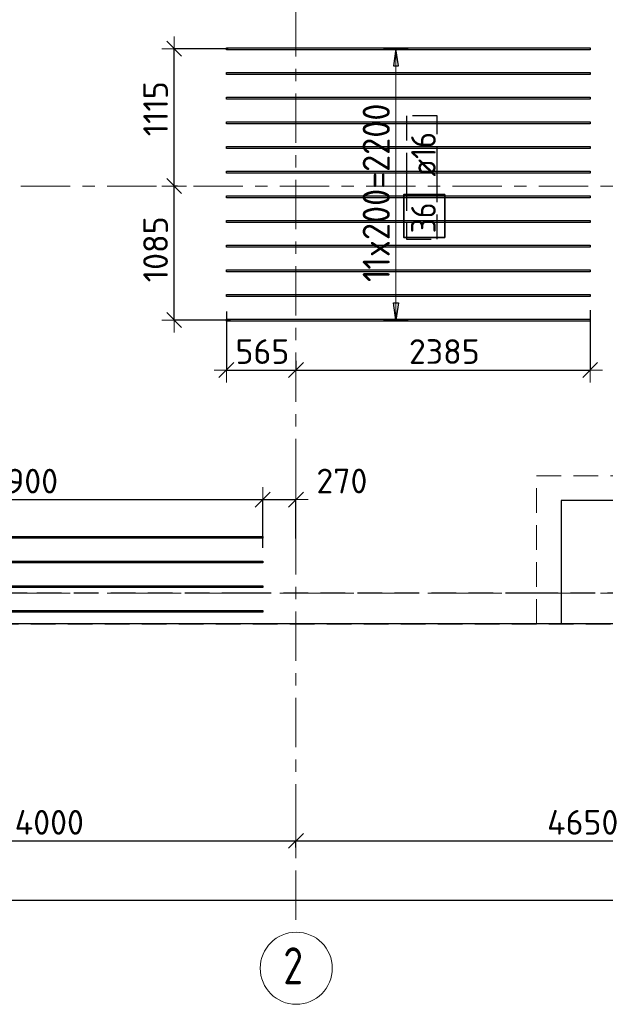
# Model space of a CAD drawing. Header units: metres. Extents: x -38 to 100, y -15 to 19.
# Tile 3 of 63: x 2.26 to 7.01, y -3.33 to 4.65. Entities that reach past the tile are written whole.
import ezdxf

# ---------------------------------------------------------------- set-up
doc = ezdxf.new("R2010")
doc.units = ezdxf.units.M
doc.header["$PDMODE"] = 65
for name, pattern in [('______11', [0.5, 0.4, -0.05, 0, -0.05]), ('______2', [0.27, 0.2, -0.07]), ('______5', [1.1, 0.8, -0.1, 0.1, -0.1])]:
    doc.linetypes.add(name, pattern=pattern)
for name, color, linetype, lineweight in [('XR$2$Осевая линия (1)', 7, '______5', 13), ('XR$2$Размерная линия (1)', 7, 'Continuous', 13), ('XR$3$Перекрытие (1)', 7, 'Continuous', 35), ('XR$3$Перекрытие (2)', 7, 'Continuous', 35), ('XR$3$Размерная линия (1)', 7, 'Continuous', 13), ('XR$5$Стена (1)', 7, 'Continuous', 35)]:
    doc.layers.add(name, color=color, linetype=linetype, lineweight=lineweight)
doc.layers.add('XR$3$Арм.стержн.Доп. Арм верхн.зоны Х', color=7, linetype='Continuous', lineweight=35, true_color=0x8c8cff)
doc.styles.add('ISOCPEUR', font='txt')
doc.dimstyles.new('DIMSTYLE_2', dxfattribs={"dimtxt": 0.2, "dimasz": 0.2, "dimexe": 0, "dimexo": 0, "dimgap": 0.1, "dimtad": 2, "dimdec": 0, "dimlfac": 1000, "dimrnd": 5, "dimzin": 12, "dimdsep": 46, "dimtxsty": 'ISOCPEUR', "dimblk1": 'ALL_ML_STRICH', "dimblk2": 'ALL_ML_STRICH', "dimsah": 1, "dimcen": 0, "dimclrd": 7, "dimclre": 256, "dimclrt": 7, "dimadec": 0, "dimazin": 0, "dimtfac": 1, "dimtdec": 0, "dimtix": 1, "dimtmove": 2, "dimatfit": 3, "dimfxl": 0, "dimtzin": 0, "dimlwd": 0, "dimlwe": -3, "dimarcsym": 0})
doc.dimstyles.new('DIMSTYLE_3', dxfattribs={"dimtxt": 0.2, "dimasz": 0.2, "dimexe": 0, "dimexo": 0, "dimgap": 0.1, "dimtad": 2, "dimdec": 0, "dimlfac": 1000, "dimrnd": 5, "dimzin": 12, "dimdsep": 46, "dimtxsty": 'ISOCPEUR', "dimblk1": 'ALL_ML_STRICH', "dimblk2": 'ALL_ML_STRICH', "dimsah": 1, "dimcen": 0, "dimclrd": 7, "dimclre": 256, "dimclrt": 7, "dimadec": 0, "dimazin": 0, "dimtfac": 1, "dimtdec": 0, "dimtix": 1, "dimtmove": 2, "dimatfit": 3, "dimfxl": 0, "dimtzin": 0, "dimlwd": 0, "dimlwe": -3, "dimarcsym": 0})
doc.dimstyles.new('DIMSTYLE_6', dxfattribs={"dimtxt": 0.2, "dimasz": 0.2, "dimexe": 0, "dimexo": 0, "dimgap": 0.1, "dimtad": 2, "dimdec": 0, "dimlfac": 1000, "dimrnd": 5, "dimzin": 12, "dimdsep": 46, "dimtxsty": 'ISOCPEUR', "dimblk1": 'ALL_ML_STRICH', "dimblk2": 'ALL_ML_STRICH', "dimsah": 1, "dimcen": 0, "dimclrd": 7, "dimclre": 256, "dimclrt": 7, "dimadec": 0, "dimazin": 0, "dimtfac": 1, "dimtdec": 0, "dimtix": 1, "dimtmove": 2, "dimatfit": 3, "dimfxl": 0, "dimtvp": 1.2, "dimtzin": 0, "dimlwd": 0, "dimlwe": -3, "dimarcsym": 0})

# ---------------------------------------------------------------- blocks, each defined once
blk = doc.blocks.new('ALL_ML_STRICH')
at = {"color": 0, "linetype": 'ByBlock', "lineweight": -2}
for p, q in [((0, -0.5), (0, 0.5)), ((-1, 0), (0.5, 0)), ((-0.3, -0.3), (0.3, 0.3))]:
    blk.add_line(p, q, dxfattribs=at)
blk = doc.blocks.new('*D5')
at = {"layer": 'DEFPOINTS', "color": 7, "linetype": 'Continuous', "lineweight": 13, "transparency": 33554687}
for p in [(0.5, -2.009), (4.5, -2.0432), (0.5, -2.1515)]:
    blk.add_point(p, dxfattribs=at)
at = {"layer": 'XR$2$Размерная линия (1)', "color": 9, "linetype": 'Continuous', "lineweight": -2, "true_color": 0xc7c7c7, "transparency": 33554687}
for p, q in [((0.5, -2.1715), (0.5, -2.009)), ((4.5, -2.0632), (4.5, -2.009))]:
    blk.add_line(p, q, dxfattribs=at)
at = {"layer": 'XR$2$Размерная линия (1)', "color": 7, "linetype": 'Continuous', "lineweight": -2, "transparency": 33554687}
blk.add_line((0.5, -2.009), (4.5, -2.009), dxfattribs=at)
at = {"layer": 'XR$2$Размерная линия (1)', "color": 7, "linetype": 'Continuous', "lineweight": 13, "transparency": 33554687, "xscale": 0.2, "yscale": 0.2, "zscale": 0.2, "rotation": 180}
blk.add_blockref('ALL_ML_STRICH', (0.5, -2.009), dxfattribs=at)
at = {"layer": 'XR$2$Размерная линия (1)', "color": 7, "linetype": 'Continuous', "lineweight": 13, "transparency": 33554687, "xscale": 0.2, "yscale": 0.2, "zscale": 0.2}
blk.add_blockref('ALL_ML_STRICH', (4.5, -2.009), dxfattribs=at)
at = {"layer": 'XR$2$Размерная линия (1)', "color": 7, "linetype": 'Continuous', "lineweight": 13, "transparency": 33554687, "insert": (2.5, -1.859), "char_height": 0.2, "width": 0.8, "attachment_point": 5, "style": 'ISOCPEUR'}
blk.add_mtext('\\A1;{4000}', dxfattribs=at)
blk = doc.blocks.new('*D6')
at = {"layer": 'DEFPOINTS', "color": 7, "linetype": 'Continuous', "lineweight": 13, "transparency": 33554687}
for p in [(4.5, -2.009), (4.5, -2.0432), (9.15, -2.0432)]:
    blk.add_point(p, dxfattribs=at)
at = {"layer": 'XR$2$Размерная линия (1)', "color": 9, "linetype": 'Continuous', "lineweight": -2, "true_color": 0xc7c7c7, "transparency": 33554687}
for p, q in [((4.5, -2.0632), (4.5, -2.009)), ((9.15, -2.0632), (9.15, -2.009))]:
    blk.add_line(p, q, dxfattribs=at)
at = {"layer": 'XR$2$Размерная линия (1)', "color": 7, "linetype": 'Continuous', "lineweight": -2, "transparency": 33554687}
blk.add_line((4.5, -2.009), (9.15, -2.009), dxfattribs=at)
at = {"layer": 'XR$2$Размерная линия (1)', "color": 7, "linetype": 'Continuous', "lineweight": 13, "transparency": 33554687, "xscale": 0.2, "yscale": 0.2, "zscale": 0.2, "rotation": 180}
blk.add_blockref('ALL_ML_STRICH', (4.5, -2.009), dxfattribs=at)
at = {"layer": 'XR$2$Размерная линия (1)', "color": 7, "linetype": 'Continuous', "lineweight": 13, "transparency": 33554687, "xscale": 0.2, "yscale": 0.2, "zscale": 0.2}
blk.add_blockref('ALL_ML_STRICH', (9.15, -2.009), dxfattribs=at)
at = {"layer": 'XR$2$Размерная линия (1)', "color": 7, "linetype": 'Continuous', "lineweight": 13, "transparency": 33554687, "insert": (6.825, -1.859), "char_height": 0.2, "width": 0.8, "attachment_point": 5, "style": 'ISOCPEUR'}
blk.add_mtext('\\A1;{4650}', dxfattribs=at)
blk = doc.blocks.new('*D18')
at = {"layer": 'DEFPOINTS', "color": 7, "linetype": 'Continuous', "lineweight": 13, "transparency": 33554687}
for p in [(0.5, -2.3633), (61.6, -2.4001), (0.5, -2.4901)]:
    blk.add_point(p, dxfattribs=at)
at = {"layer": 'XR$2$Размерная линия (1)', "color": 9, "linetype": 'Continuous', "lineweight": -2, "true_color": 0xc7c7c7, "transparency": 33554687}
for p, q in [((0.5, -2.3833), (0.5, -2.4901)), ((61.6, -2.4201), (61.6, -2.4901))]:
    blk.add_line(p, q, dxfattribs=at)
at = {"layer": 'XR$2$Размерная линия (1)', "color": 7, "linetype": 'Continuous', "lineweight": -2, "transparency": 33554687}
blk.add_line((0.5, -2.4901), (61.6, -2.4901), dxfattribs=at)
at = {"layer": 'XR$2$Размерная линия (1)', "color": 7, "linetype": 'Continuous', "lineweight": 13, "transparency": 33554687, "xscale": 0.2, "yscale": 0.2, "zscale": 0.2, "rotation": 180}
blk.add_blockref('ALL_ML_STRICH', (0.5, -2.4901), dxfattribs=at)
at = {"layer": 'XR$2$Размерная линия (1)', "color": 7, "linetype": 'Continuous', "lineweight": 13, "transparency": 33554687, "xscale": 0.2, "yscale": 0.2, "zscale": 0.2}
blk.add_blockref('ALL_ML_STRICH', (61.6, -2.4901), dxfattribs=at)
at = {"layer": 'XR$2$Размерная линия (1)', "color": 7, "linetype": 'Continuous', "lineweight": 13, "transparency": 33554687, "insert": (31.1, -2.3401), "char_height": 0.2, "width": 1, "attachment_point": 5, "style": 'ISOCPEUR'}
blk.add_mtext('\\A1;{61100}', dxfattribs=at)
blk = doc.blocks.new('*D71')
at = {"layer": 'DEFPOINTS', "color": 7, "linetype": 'Continuous', "lineweight": 13, "transparency": 33554687}
for p in [(3.9357, 2.3037), (4.5, 1.9018), (3.9357, 1.8077)]:
    blk.add_point(p, dxfattribs=at)
at = {"layer": 'XR$3$Размерная линия (1)', "color": 9, "linetype": 'Continuous', "lineweight": -2, "true_color": 0xc7c7c7, "transparency": 33554687}
for p, q in [((3.9357, 2.2837), (3.9357, 1.8077)), ((4.5, 1.8818), (4.5, 1.8077))]:
    blk.add_line(p, q, dxfattribs=at)
at = {"layer": 'XR$3$Размерная линия (1)', "color": 7, "linetype": 'Continuous', "lineweight": -2, "transparency": 33554687}
blk.add_line((3.9357, 1.8077), (4.5, 1.8077), dxfattribs=at)
at = {"layer": 'XR$3$Размерная линия (1)', "color": 7, "linetype": 'Continuous', "lineweight": 13, "transparency": 33554687, "xscale": 0.2, "yscale": 0.2, "zscale": 0.2, "rotation": 180}
blk.add_blockref('ALL_ML_STRICH', (3.9357, 1.8077), dxfattribs=at)
at = {"layer": 'XR$3$Размерная линия (1)', "color": 7, "linetype": 'Continuous', "lineweight": 13, "transparency": 33554687, "xscale": 0.2, "yscale": 0.2, "zscale": 0.2}
blk.add_blockref('ALL_ML_STRICH', (4.5, 1.8077), dxfattribs=at)
at = {"layer": 'XR$3$Размерная линия (1)', "color": 7, "linetype": 'Continuous', "lineweight": 13, "transparency": 33554687, "insert": (4.2279, 1.9577), "char_height": 0.2, "width": 0.6, "attachment_point": 5, "style": 'ISOCPEUR'}
blk.add_mtext('\\A1;{565}', dxfattribs=at)
blk = doc.blocks.new('*D72')
at = {"layer": 'DEFPOINTS', "color": 7, "linetype": 'Continuous', "lineweight": 13, "transparency": 33554687}
for p in [(6.8857, 2.3122), (4.5, 1.9018), (4.5, 1.8077)]:
    blk.add_point(p, dxfattribs=at)
at = {"layer": 'XR$3$Размерная линия (1)', "color": 9, "linetype": 'Continuous', "lineweight": -2, "true_color": 0xc7c7c7, "transparency": 33554687}
for p, q in [((6.8857, 2.2922), (6.8857, 1.8077)), ((4.5, 1.8818), (4.5, 1.8077))]:
    blk.add_line(p, q, dxfattribs=at)
at = {"layer": 'XR$3$Размерная линия (1)', "color": 7, "linetype": 'Continuous', "lineweight": -2, "transparency": 33554687}
blk.add_line((4.5, 1.8077), (6.8857, 1.8077), dxfattribs=at)
at = {"layer": 'XR$3$Размерная линия (1)', "color": 7, "linetype": 'Continuous', "lineweight": 13, "transparency": 33554687, "xscale": 0.2, "yscale": 0.2, "zscale": 0.2, "rotation": 180}
blk.add_blockref('ALL_ML_STRICH', (4.5, 1.8077), dxfattribs=at)
at = {"layer": 'XR$3$Размерная линия (1)', "color": 7, "linetype": 'Continuous', "lineweight": 13, "transparency": 33554687, "xscale": 0.2, "yscale": 0.2, "zscale": 0.2}
blk.add_blockref('ALL_ML_STRICH', (6.8857, 1.8077), dxfattribs=at)
at = {"layer": 'XR$3$Размерная линия (1)', "color": 7, "linetype": 'Continuous', "lineweight": 13, "transparency": 33554687, "insert": (5.7029, 1.9577), "char_height": 0.2, "width": 0.8, "attachment_point": 5, "style": 'ISOCPEUR'}
blk.add_mtext('\\A1;{2385}', dxfattribs=at)
blk = doc.blocks.new('*D73')
at = {"layer": 'DEFPOINTS', "color": 7, "linetype": 'Continuous', "lineweight": 13, "transparency": 33554687}
for p in [(0.3303, 0.7575), (0.3303, 0.3596), (4.2303, 0.3459)]:
    blk.add_point(p, dxfattribs=at)
at = {"layer": 'XR$3$Размерная линия (1)', "color": 9, "linetype": 'Continuous', "lineweight": -2, "true_color": 0xc7c7c7, "transparency": 33554687}
for p, q in [((0.3303, 0.3796), (0.3303, 0.7575)), ((4.2303, 0.3659), (4.2303, 0.7575))]:
    blk.add_line(p, q, dxfattribs=at)
at = {"layer": 'XR$3$Размерная линия (1)', "color": 7, "linetype": 'Continuous', "lineweight": -2, "transparency": 33554687}
blk.add_line((0.3303, 0.7575), (4.2303, 0.7575), dxfattribs=at)
at = {"layer": 'XR$3$Размерная линия (1)', "color": 7, "linetype": 'Continuous', "lineweight": 13, "transparency": 33554687, "xscale": 0.2, "yscale": 0.2, "zscale": 0.2, "rotation": 180}
blk.add_blockref('ALL_ML_STRICH', (0.3303, 0.7575), dxfattribs=at)
at = {"layer": 'XR$3$Размерная линия (1)', "color": 7, "linetype": 'Continuous', "lineweight": 13, "transparency": 33554687, "xscale": 0.2, "yscale": 0.2, "zscale": 0.2}
blk.add_blockref('ALL_ML_STRICH', (4.2303, 0.7575), dxfattribs=at)
at = {"layer": 'XR$3$Размерная линия (1)', "color": 7, "linetype": 'Continuous', "lineweight": 13, "transparency": 33554687, "insert": (2.2903, 0.9075), "char_height": 0.2, "width": 0.8, "attachment_point": 5, "style": 'ISOCPEUR'}
blk.add_mtext('\\A1;{3900}', dxfattribs=at)
blk = doc.blocks.new('*D74')
at = {"layer": 'DEFPOINTS', "color": 7, "linetype": 'Continuous', "lineweight": 13, "transparency": 33554687}
for p in [(4.2303, 0.7575), (4.5, 0.4212), (4.2303, 0.3459)]:
    blk.add_point(p, dxfattribs=at)
at = {"layer": 'XR$3$Размерная линия (1)', "color": 9, "linetype": 'Continuous', "lineweight": -2, "true_color": 0xc7c7c7, "transparency": 33554687}
for p, q in [((4.2303, 0.3659), (4.2303, 0.7575)), ((4.5, 0.4412), (4.5, 0.7575))]:
    blk.add_line(p, q, dxfattribs=at)
at = {"layer": 'XR$3$Размерная линия (1)', "color": 7, "linetype": 'Continuous', "lineweight": -2, "transparency": 33554687}
blk.add_line((4.2303, 0.7575), (4.5, 0.7575), dxfattribs=at)
at = {"layer": 'XR$3$Размерная линия (1)', "color": 7, "linetype": 'Continuous', "lineweight": 13, "transparency": 33554687, "xscale": 0.2, "yscale": 0.2, "zscale": 0.2, "rotation": 180}
blk.add_blockref('ALL_ML_STRICH', (4.2303, 0.7575), dxfattribs=at)
at = {"layer": 'XR$3$Размерная линия (1)', "color": 7, "linetype": 'Continuous', "lineweight": 13, "transparency": 33554687, "xscale": 0.2, "yscale": 0.2, "zscale": 0.2}
blk.add_blockref('ALL_ML_STRICH', (4.5, 0.7575), dxfattribs=at)
at = {"layer": 'XR$3$Размерная линия (1)', "color": 7, "linetype": 'Continuous', "lineweight": 13, "transparency": 33554687, "insert": (4.8724, 0.9082), "char_height": 0.2, "width": 0.6, "attachment_point": 5, "style": 'ISOCPEUR'}
blk.add_mtext('\\A1;{270}', dxfattribs=at)
blk = doc.blocks.new('*D97')
at = {"layer": 'DEFPOINTS', "color": 7, "linetype": 'Continuous', "lineweight": 13, "transparency": 33554687}
for p in [(3.5603, 3.3), (3.5117, 2.2132), (3.9889, 2.2132)]:
    blk.add_point(p, dxfattribs=at)
at = {"layer": 'XR$3$Размерная линия (1)', "color": 9, "linetype": 'Continuous', "lineweight": -2, "true_color": 0xc7c7c7, "transparency": 33554687}
for p, q in [((3.5403, 3.3), (3.5117, 3.3)), ((3.9689, 2.2132), (3.5117, 2.2132))]:
    blk.add_line(p, q, dxfattribs=at)
at = {"layer": 'XR$3$Размерная линия (1)', "color": 7, "linetype": 'Continuous', "lineweight": -2, "transparency": 33554687}
blk.add_line((3.5117, 2.2132), (3.5117, 3.3), dxfattribs=at)
at = {"layer": 'XR$3$Размерная линия (1)', "color": 7, "linetype": 'Continuous', "lineweight": 13, "transparency": 33554687, "xscale": 0.2, "yscale": 0.2, "zscale": 0.2}
for p, rotation in [((3.5117, 3.3), 90), ((3.5117, 2.2132), 270)]:
    blk.add_blockref('ALL_ML_STRICH', p, dxfattribs=dict(at, rotation=rotation))
at = {"layer": 'XR$3$Размерная линия (1)', "color": 7, "linetype": 'Continuous', "lineweight": 13, "transparency": 33554687, "insert": (3.3617, 2.7866), "char_height": 0.2, "width": 0.8, "attachment_point": 5, "rotation": 90, "style": 'ISOCPEUR'}
blk.add_mtext('\\A1;{1085}', dxfattribs=at)
blk = doc.blocks.new('*D98')
at = {"layer": 'DEFPOINTS', "color": 7, "linetype": 'Continuous', "lineweight": 13, "transparency": 33554687}
for p in [(3.9708, 4.4132), (3.5117, 3.3), (3.5603, 3.3)]:
    blk.add_point(p, dxfattribs=at)
at = {"layer": 'XR$3$Размерная линия (1)', "color": 9, "linetype": 'Continuous', "lineweight": -2, "true_color": 0xc7c7c7, "transparency": 33554687}
for p, q in [((3.9508, 4.4132), (3.5117, 4.4132)), ((3.5403, 3.3), (3.5117, 3.3))]:
    blk.add_line(p, q, dxfattribs=at)
at = {"layer": 'XR$3$Размерная линия (1)', "color": 7, "linetype": 'Continuous', "lineweight": -2, "transparency": 33554687}
blk.add_line((3.5117, 3.3), (3.5117, 4.4132), dxfattribs=at)
at = {"layer": 'XR$3$Размерная линия (1)', "color": 7, "linetype": 'Continuous', "lineweight": 13, "transparency": 33554687, "xscale": 0.2, "yscale": 0.2, "zscale": 0.2}
for p, rotation in [((3.5117, 4.4132), 90), ((3.5117, 3.3), 270)]:
    blk.add_blockref('ALL_ML_STRICH', p, dxfattribs=dict(at, rotation=rotation))
at = {"layer": 'XR$3$Размерная линия (1)', "color": 7, "linetype": 'Continuous', "lineweight": 13, "transparency": 33554687, "insert": (3.3617, 3.9266), "char_height": 0.2, "width": 0.8, "attachment_point": 5, "rotation": 90, "style": 'ISOCPEUR'}
blk.add_mtext('\\A1;{1115}', dxfattribs=at)

msp = doc.modelspace()

# ---------------------------------------------------------------- linework, layer by layer
at = {"layer": 'XR$2$Осевая линия (1)', "color": 253, "linetype": '______11', "lineweight": 13, "true_color": 0xa0a0a0, "transparency": 33554687}
for p, q in [((4.5, -2.65), (4.5, 18.35)), ((-2.63, 3.3), (62.6, 3.3)), ((-2.63, 0), (62.6, 0))]:
    msp.add_line(p, q, dxfattribs=at)
at = {"layer": 'XR$2$Осевая линия (1)', "color": 7, "linetype": 'Continuous', "lineweight": 13, "transparency": 33554687}
msp.add_circle((4.5024, -3.0419), 0.2924, dxfattribs=at)
at = {"layer": 'XR$3$Арм.стержн.Доп. Арм верхн.зоны Х', "color": 253, "linetype": 'Continuous', "lineweight": -3, "true_color": 0xa0a0a0, "transparency": 33554687}
for p, q in [((5.311, 4.4132), (5.211, 4.4132)), ((5.311, 4.4132), (5.411, 4.4132)), ((5.311, 2.2132), (5.211, 2.2132)), ((5.311, 2.2132), (5.411, 2.2132))]:
    msp.add_line(p, q, dxfattribs=at)
at = {"layer": 'XR$3$Арм.стержн.Доп. Арм верхн.зоны Х', "color": 7, "linetype": 'Continuous', "lineweight": 25, "transparency": 33554687}
for p, q in [((5.311, 4.4132), (5.291, 4.2732)), ((5.331, 4.2732), (5.311, 4.4132)), ((5.291, 4.2732), (5.331, 4.2732)), ((5.311, 2.2132), (5.291, 2.3532)), ((5.291, 2.3532), (5.331, 2.3532)), ((5.331, 2.3532), (5.311, 2.2132))]:
    msp.add_line(p, q, dxfattribs=at)
at = {"layer": 'XR$3$Арм.стержн.Доп. Арм верхн.зоны Х', "color": 7, "linetype": 'Continuous', "lineweight": 13, "transparency": 33554687}
for p, q in [((5.311, 4.4132), (5.311, 4.4132)), ((5.311, 2.2132), (5.311, 4.4132)), ((5.311, 2.2132), (5.311, 2.2132))]:
    msp.add_line(p, q, dxfattribs=at)
at = {"layer": 'XR$3$Арм.стержн.Доп. Арм верхн.зоны Х', "color": 7, "linetype": 'Continuous', "lineweight": 25, "transparency": 33554687}
for points in [[(6.8857, 4.4052), (3.9357, 4.4052), (3.9357, 4.4212), (6.8857, 4.4212), (6.8857, 4.4052)], [(6.8857, 4.2052), (3.9357, 4.2052), (3.9357, 4.2212), (6.8857, 4.2212), (6.8857, 4.2052)], [(6.8857, 4.0052), (3.9357, 4.0052), (3.9357, 4.0212), (6.8857, 4.0212), (6.8857, 4.0052)], [(6.8857, 3.8052), (3.9357, 3.8052), (3.9357, 3.8212), (6.8857, 3.8212), (6.8857, 3.8052)], [(6.8857, 3.6052), (3.9357, 3.6052), (3.9357, 3.6212), (6.8857, 3.6212), (6.8857, 3.6052)], [(6.8857, 3.4052), (3.9357, 3.4052), (3.9357, 3.4212), (6.8857, 3.4212), (6.8857, 3.4052)], [(6.8857, 3.2052), (3.9357, 3.2052), (3.9357, 3.2212), (6.8857, 3.2212), (6.8857, 3.2052)], [(6.8857, 3.0052), (3.9357, 3.0052), (3.9357, 3.0212), (6.8857, 3.0212), (6.8857, 3.0052)], [(6.8857, 2.8052), (3.9357, 2.8052), (3.9357, 2.8212), (6.8857, 2.8212), (6.8857, 2.8052)], [(6.8857, 2.6052), (3.9357, 2.6052), (3.9357, 2.6212), (6.8857, 2.6212), (6.8857, 2.6052)], [(6.8857, 2.4052), (3.9357, 2.4052), (3.9357, 2.4212), (6.8857, 2.4212), (6.8857, 2.4052)], [(6.8857, 2.2052), (3.9357, 2.2052), (3.9357, 2.2212), (6.8857, 2.2212), (6.8857, 2.2052)]]:
    msp.add_lwpolyline(points, dxfattribs=at)
at = {"layer": 'XR$3$Арм.стержн.Доп. Арм верхн.зоны Х', "color": 7, "linetype": 'Continuous', "lineweight": 35, "transparency": 33554687}
msp.add_lwpolyline([(5.707, 2.8835), (5.707, 3.2302), (5.3737, 3.2302), (5.3737, 2.8835), (5.707, 2.8835)], dxfattribs=at)
at = {"layer": 'XR$3$Арм.стержн.Доп. Арм верхн.зоны Х', "color": 34, "linetype": 'Continuous', "lineweight": 25, "transparency": 33554687}
for points in [[(4.2303, 0.4461), (0.3303, 0.4461), (0.3303, 0.4581), (4.2303, 0.4581), (4.2303, 0.4461)], [(4.2303, 0.2461), (0.3303, 0.2461), (0.3303, 0.2581), (4.2303, 0.2581), (4.2303, 0.2461)], [(4.2303, 0.0461), (0.3303, 0.0461), (0.3303, 0.0581), (4.2303, 0.0581), (4.2303, 0.0461)], [(4.2303, -0.1539), (0.3303, -0.1539), (0.3303, -0.1419), (4.2303, -0.1419), (4.2303, -0.1539)]]:
    msp.add_lwpolyline(points, dxfattribs=at)
at = {"layer": 'XR$3$Перекрытие (1)', "color": 7, "linetype": 'Continuous', "lineweight": 25, "transparency": 33554687}
for p, q in [((6.65, 0.7499), (6.65, -0.25)), ((11.65, 0.7498), (6.65, 0.7499)), ((6.65, -0.25), (0.175, -0.25))]:
    msp.add_line(p, q, dxfattribs=at)
at = {"layer": 'XR$3$Перекрытие (2)', "color": 7, "linetype": '______2', "lineweight": 18, "transparency": 33554687}
for p, q in [((6.45, -0.25), (6.45, 0.95)), ((6.45, 0.95), (11.85, 0.95))]:
    msp.add_line(p, q, dxfattribs=at)
at = {"layer": 'XR$3$Перекрытие (2)', "color": 7, "linetype": 'Continuous', "lineweight": 25, "transparency": 33554687}
msp.add_line((11.65, -0.25), (6.65, -0.25), dxfattribs=at)
at = {"layer": 'XR$5$Стена (1)', "color": 253, "linetype": '______2', "lineweight": -3, "true_color": 0xa0a0a0, "transparency": 33554687}
for p, q in [((5.645, 3.87), (5.395, 3.87)), ((5.395, 3.87), (5.395, 3.42)), ((5.645, 3.42), (5.645, 3.87)), ((5.395, 3.42), (5.395, 3.3)), ((5.645, 3.3), (5.645, 3.42)), ((5.395, 3.3), (5.395, 2.87)), ((5.645, 2.87), (5.645, 3.3)), ((5.395, 2.87), (5.645, 2.87)), ((2.32, 0), (2.2, 0)), ((4.1, 0), (2.32, 0)), ((4.22, 0), (4.1, 0)), ((6.3998, 0), (4.22, 0)), ((6.5198, 0), (6.3998, 0)), ((9.025, 0), (6.5198, 0)), ((0.25, -0.25), (9.05, -0.25))]:
    msp.add_line(p, q, dxfattribs=at)

# ---------------------------------------------------------------- texts
at = {"layer": 'XR$2$Осевая линия (1)', "color": 7, "linetype": 'Continuous', "lineweight": 13, "transparency": 33554687, "insert": (4.3974, -3.1724), "char_height": 0.3, "width": 0.326407, "attachment_point": 7, "style": 'ISOCPEUR'}
msp.add_mtext('\\W0.78;2', dxfattribs=at)
at = {"layer": 'XR$3$Арм.стержн.Доп. Арм верхн.зоны Х', "color": 7, "linetype": 'Continuous', "lineweight": 13, "transparency": 33554687, "insert": (5.261, 2.5212), "char_height": 0.22, "width": 1.706474, "attachment_point": 7, "rotation": 90, "style": 'ISOCPEUR'}
msp.add_mtext('\\W0.92;11x200=2200', dxfattribs=at)
at = {"layer": 'XR$3$Арм.стержн.Доп. Арм верхн.зоны Х', "color": 7, "linetype": 'Continuous', "lineweight": 25, "transparency": 33554687, "char_height": 0.2, "attachment_point": 7, "rotation": 90, "style": 'ISOCPEUR'}
for s, insert, width in [('\\W0.89; ø16 ', (5.6337, 3.2635), 0.749105), ('\\W0.87;36', (5.6337, 2.9168), 0.367208)]:
    msp.add_mtext(s, dxfattribs=dict(at, insert=insert, width=width))

# ---------------------------------------------------------------- dimensions: what is measured, and where the dimension line sits
at = {"layer": 'XR$2$Размерная линия (1)', "color": 7, "linetype": 'Continuous', "lineweight": 13, "transparency": 33554687}
for base, p1, p2, dimstyle, picture, middle in [((4.5, -2.009), (0.5, -2.1715), (4.5, -2.0632), 'DIMSTYLE_2', '*D5', (2.5, -1.859)), ((9.15, -2.009), (4.5, -2.0632), (9.15, -2.0632), 'DIMSTYLE_3', '*D6', (6.825, -1.859)), ((61.6, -2.4901), (0.5, -2.3833), (61.6, -2.4201), 'DIMSTYLE_3', '*D18', (31.1, -2.3401))]:
    dim = msp.add_linear_dim(base=base, p1=p1, p2=p2, dimstyle=dimstyle, override={"dimpost": '<>', "dimclrd": 7, "dimclre": 9, "dimclrt": 7, "dimlwd": 0, "dimlwe": 65533}, dxfattribs=at)
    dim.commit()
    dim.dimension.update_dxf_attribs({"geometry": picture, "text_midpoint": middle, "dimtype": 160})
at = {"layer": 'XR$3$Размерная линия (1)', "color": 7, "linetype": 'Continuous', "lineweight": 13, "transparency": 33554687}
for base, p1, p2, picture, middle in [((3.5117, 4.4132), (3.5403, 3.3), (3.9508, 4.4132), '*D98', (3.3617, 3.9266)), ((3.5117, 3.3), (3.9689, 2.2132), (3.5403, 3.3), '*D97', (3.3617, 2.7866))]:
    dim = msp.add_linear_dim(base=base, p1=p1, p2=p2, angle=90, dimstyle='DIMSTYLE_3', override={"dimpost": '<>', "dimclrd": 7, "dimclre": 9, "dimclrt": 7, "dimlwd": 0, "dimlwe": 65533}, dxfattribs=at)
    dim.commit()
    dim.dimension.update_dxf_attribs({"geometry": picture, "text_midpoint": middle, "dimtype": 160})
for base, p1, p2, dimstyle, picture, middle in [((4.5, 1.8077), (3.9357, 2.2837), (4.5, 1.8818), 'DIMSTYLE_6', '*D71', (4.2279, 1.9577)), ((6.8857, 1.8077), (4.5, 1.8818), (6.8857, 2.2922), 'DIMSTYLE_3', '*D72', (5.7029, 1.9577)), ((4.2303, 0.7575), (0.3303, 0.3796), (4.2303, 0.3659), 'DIMSTYLE_3', '*D73', (2.2903, 0.9075)), ((4.5, 0.7575), (4.2303, 0.3659), (4.5, 0.4412), 'DIMSTYLE_6', '*D74', (4.8724, 0.9082))]:
    dim = msp.add_linear_dim(base=base, p1=p1, p2=p2, dimstyle=dimstyle, override={"dimpost": '<>', "dimclrd": 7, "dimclre": 9, "dimclrt": 7, "dimlwd": 0, "dimlwe": 65533}, dxfattribs=at)
    dim.commit()
    dim.dimension.update_dxf_attribs({"geometry": picture, "text_midpoint": middle, "dimtype": 160})

doc.saveas('drawing.dxf')
